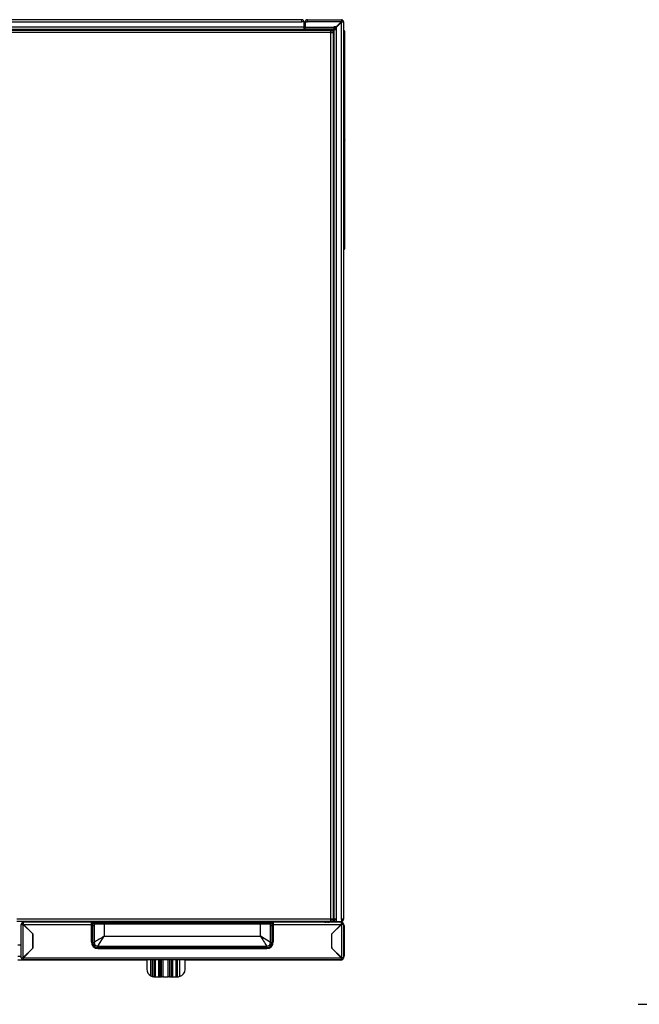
# Model space of a CAD drawing. Header units: millimetres. Extents: x 0 to 287, y 0 to 200.
# Tile 5 of 45: x 65 to 97, y 44 to 95. Entities that reach past the tile are written whole.
import ezdxf

# ---------------------------------------------------------------- set-up
doc = ezdxf.new("R2010")
doc.units = ezdxf.units.MM
for name, color, linetype in [('134.126_BW4_CTM-', 7, 'Continuous'), ('Cartouche', 7, 'Continuous'), ('Standard', 7, 'Continuous')]:
    doc.layers.add(name, color=color, linetype=linetype)

# ---------------------------------------------------------------- blocks, each defined once
blk = doc.blocks.new('SE2')
at = {"layer": '134.126_BW4_CTM-', "color": 7, "linetype": 'Continuous'}
for p, q in [((79.402, 95.156), (34.762, 95.156)), ((34.762, 95.036), (79.402, 95.036)), ((79.402, 95.036), (79.402, 95.156)), ((79.522, 95.036), (79.402, 95.036)), ((79.522, 94.764), (79.522, 95.036)), ((79.582, 95.048), (79.582, 95.036)), ((79.582, 95.036), (79.702, 95.036)), ((79.582, 95.036), (79.582, 94.764)), ((79.682, 95.036), (79.682, 95.048)), ((79.702, 95.156), (79.69, 95.156)), ((79.69, 95.056), (79.702, 95.056)), ((79.702, 95.156), (81.462, 95.156)), ((79.702, 95.036), (79.702, 95.156)), ((81.452, 95.036), (79.702, 95.036)), ((81.452, 95.036), (81.192, 94.776)), ((81.202, 94.766), (81.462, 95.026)), ((81.462, 95.046), (81.452, 95.036)), ((81.462, 95.036), (81.452, 95.036)), ((81.462, 95.156), (81.462, 95.046)), ((81.462, 95.036), (81.472, 95.036)), ((81.462, 95.026), (81.472, 95.036)), ((81.462, 48.276), (81.462, 95.026)), ((81.472, 95.036), (81.582, 95.036)), ((81.582, 95.036), (81.582, 48.276)), ((79.522, 94.764), (34.642, 94.764)), ((34.642, 94.656), (79.522, 94.656)), ((64.204, 94.606), (80.917, 94.606)), ((80.917, 94.481), (64.204, 94.481)), ((79.042, 94.648), (79.042, 94.656)), ((79.042, 94.648), (79.522, 94.648)), ((79.042, 94.606), (79.042, 94.648)), ((79.522, 94.656), (79.522, 94.764)), ((79.522, 94.656), (79.574, 94.656)), ((79.522, 94.648), (79.522, 94.656)), ((79.522, 94.606), (79.522, 94.648)), ((79.582, 94.764), (81.072, 94.764)), ((79.582, 94.656), (79.582, 94.764)), ((79.582, 94.648), (79.582, 94.656)), ((81.072, 94.656), (79.582, 94.656)), ((81.054, 94.648), (79.582, 94.648)), ((79.582, 94.606), (79.582, 94.648)), ((80.917, 94.606), (81.042, 94.606)), ((80.917, 94.481), (80.917, 94.606)), ((81.042, 94.506), (80.917, 94.506)), ((80.917, 48.281), (80.917, 94.481)), ((80.917, 94.481), (81.042, 94.481)), ((80.927, 94.481), (80.952, 94.506)), ((81.054, 94.648), (81.012, 94.606)), ((81.042, 94.596), (81.074, 94.628)), ((81.042, 94.606), (81.042, 94.506)), ((81.042, 94.481), (81.042, 48.281)), ((81.062, 94.656), (81.054, 94.648)), ((81.072, 94.776), (81.072, 94.764)), ((81.192, 94.776), (81.072, 94.776)), ((81.072, 94.764), (81.072, 94.656)), ((81.072, 94.756), (81.126, 94.756)), ((81.072, 94.707), (81.127, 94.707)), ((81.082, 94.636), (81.074, 94.628)), ((81.074, 91.406), (81.074, 94.628)), ((81.082, 94.646), (81.19, 94.646)), ((81.082, 48.276), (81.082, 94.646)), ((81.127, 94.646), (81.127, 94.707)), ((81.176, 94.646), (81.176, 94.707)), ((81.19, 94.646), (81.19, 48.276)), ((81.19, 94.646), (81.202, 94.646)), ((81.202, 94.646), (81.202, 94.766)), ((81.647, 94.406), (81.647, 94.526)), ((81.597, 94.406), (81.582, 94.406)), ((81.597, 94.406), (81.647, 94.406)), ((81.597, 83.236), (81.597, 94.406)), ((81.647, 83.237), (81.647, 94.406)), ((81.074, 91.406), (81.042, 91.406)), ((81.042, 91.405), (81.057, 91.405)), ((81.057, 91.405), (81.057, 91.406)), ((81.057, 91.405), (81.082, 91.405)), ((81.082, 91.406), (81.074, 91.406)), ((81.082, 90.514), (81.042, 90.514)), ((81.042, 90.314), (81.082, 90.314)), ((81.648, 90.249), (81.647, 90.249)), ((81.647, 90.249), (81.647, 90.249)), ((81.648, 90.249), (81.647, 90.249)), ((81.648, 90.112), (81.647, 90.112)), ((81.648, 90.06), (81.647, 90.06)), ((81.648, 90.112), (81.648, 90.249)), ((81.648, 90.249), (81.648, 90.249)), ((81.648, 90.06), (81.648, 90.112)), ((81.648, 89.681), (81.648, 90.06)), ((81.042, 89.406), (81.074, 89.406)), ((81.074, 89.406), (81.082, 89.406)), ((81.074, 89.156), (81.074, 89.406)), ((81.648, 89.681), (81.647, 89.681)), ((81.648, 89.537), (81.647, 89.537)), ((81.648, 89.511), (81.647, 89.511)), ((81.648, 89.34), (81.647, 89.34)), ((81.648, 89.338), (81.647, 89.338)), ((81.648, 89.334), (81.647, 89.334)), ((81.648, 89.327), (81.647, 89.327)), ((81.648, 89.321), (81.647, 89.321)), ((81.648, 89.312), (81.647, 89.312)), ((81.648, 89.511), (81.648, 89.537)), ((81.648, 89.338), (81.648, 89.34)), ((81.648, 89.334), (81.648, 89.338)), ((81.648, 89.327), (81.648, 89.334)), ((81.648, 89.321), (81.648, 89.327)), ((81.648, 89.312), (81.648, 89.321)), ((81.648, 89.301), (81.648, 89.312)), ((81.074, 89.156), (81.042, 89.156)), ((81.057, 86.456), (81.057, 89.156)), ((81.082, 89.156), (81.074, 89.156)), ((81.648, 89.301), (81.647, 89.301)), ((81.648, 89.289), (81.647, 89.289)), ((81.648, 89.284), (81.647, 89.284)), ((81.648, 89.275), (81.647, 89.275)), ((81.648, 89.258), (81.647, 89.258)), ((81.648, 89.241), (81.647, 89.241)), ((81.648, 89.222), (81.647, 89.222)), ((81.648, 89.219), (81.647, 89.219)), ((81.648, 89.206), (81.647, 89.206)), ((81.648, 89.179), (81.647, 89.179)), ((81.648, 89.158), (81.647, 89.158)), ((81.648, 89.13), (81.647, 89.13)), ((81.648, 89.099), (81.647, 89.099)), ((81.648, 89.08), (81.647, 89.08)), ((81.648, 89.059), (81.647, 89.059)), ((81.648, 89.035), (81.647, 89.035)), ((81.648, 89.033), (81.647, 89.033)), ((81.648, 89.018), (81.647, 89.018)), ((81.648, 89), (81.647, 89)), ((81.648, 88.982), (81.647, 88.982)), ((81.648, 88.966), (81.647, 88.966)), ((81.648, 88.954), (81.647, 88.954)), ((81.648, 88.944), (81.647, 88.944)), ((81.648, 88.932), (81.647, 88.932)), ((81.648, 88.921), (81.647, 88.921)), ((81.648, 88.911), (81.647, 88.911)), ((81.648, 88.904), (81.647, 88.904)), ((81.648, 88.899), (81.647, 88.899)), ((81.648, 88.892), (81.647, 88.892)), ((81.648, 88.887), (81.647, 88.887)), ((81.647, 88.886), (81.647, 88.885)), ((81.648, 88.886), (81.647, 88.886)), ((81.648, 88.885), (81.647, 88.885)), ((81.648, 88.843), (81.647, 88.843)), ((81.648, 88.83), (81.647, 88.83)), ((81.648, 89.289), (81.648, 89.301)), ((81.648, 89.284), (81.648, 89.289)), ((81.648, 89.275), (81.648, 89.284)), ((81.648, 89.258), (81.648, 89.275)), ((81.648, 89.241), (81.648, 89.258)), ((81.648, 89.222), (81.648, 89.241)), ((81.648, 89.219), (81.648, 89.222)), ((81.648, 89.206), (81.648, 89.219)), ((81.648, 89.179), (81.648, 89.206)), ((81.648, 89.158), (81.648, 89.179)), ((81.648, 89.13), (81.648, 89.158)), ((81.648, 89.099), (81.648, 89.13)), ((81.648, 89.08), (81.648, 89.099)), ((81.648, 89.059), (81.648, 89.08)), ((81.648, 89.035), (81.648, 89.059)), ((81.648, 89.033), (81.648, 89.035)), ((81.648, 89.018), (81.648, 89.033)), ((81.648, 89), (81.648, 89.018)), ((81.648, 88.982), (81.648, 89)), ((81.648, 88.966), (81.648, 88.982)), ((81.648, 88.954), (81.648, 88.966)), ((81.648, 88.944), (81.648, 88.954)), ((81.648, 88.932), (81.648, 88.944)), ((81.648, 88.921), (81.648, 88.932)), ((81.648, 88.911), (81.648, 88.921)), ((81.648, 88.904), (81.648, 88.911)), ((81.648, 88.899), (81.648, 88.904)), ((81.648, 88.892), (81.648, 88.899)), ((81.648, 88.887), (81.648, 88.892)), ((81.648, 88.886), (81.648, 88.887)), ((81.648, 88.885), (81.648, 88.886)), ((81.648, 88.83), (81.648, 88.843)), ((81.648, 88.663), (81.648, 88.83)), ((81.648, 88.663), (81.647, 88.663)), ((81.648, 88.632), (81.647, 88.632)), ((81.648, 88.624), (81.647, 88.624)), ((81.648, 88.617), (81.647, 88.617)), ((81.648, 88.605), (81.647, 88.605)), ((81.648, 88.515), (81.647, 88.515)), ((81.648, 88.425), (81.647, 88.425)), ((81.648, 88.425), (81.647, 88.425)), ((81.648, 88.425), (81.647, 88.425)), ((81.648, 88.416), (81.647, 88.416)), ((81.648, 88.415), (81.647, 88.415)), ((81.648, 88.415), (81.647, 88.415)), ((81.648, 88.402), (81.647, 88.402)), ((81.648, 88.402), (81.647, 88.402)), ((81.648, 88.4), (81.647, 88.4)), ((81.648, 88.37), (81.647, 88.37)), ((81.648, 88.368), (81.647, 88.368)), ((81.648, 88.367), (81.647, 88.367)), ((81.648, 88.355), (81.647, 88.355)), ((81.648, 88.355), (81.647, 88.355)), ((81.648, 88.354), (81.647, 88.354)), ((81.648, 88.346), (81.647, 88.346)), ((81.648, 88.345), (81.647, 88.345)), ((81.648, 88.345), (81.647, 88.345)), ((81.648, 88.632), (81.648, 88.663)), ((81.648, 88.624), (81.648, 88.632)), ((81.648, 88.617), (81.648, 88.624)), ((81.648, 88.605), (81.648, 88.617)), ((81.648, 88.515), (81.648, 88.605)), ((81.648, 88.416), (81.648, 88.425)), ((81.648, 88.425), (81.648, 88.425)), ((81.648, 88.415), (81.648, 88.416)), ((81.648, 88.402), (81.648, 88.415)), ((81.648, 88.415), (81.648, 88.415)), ((81.648, 88.4), (81.648, 88.402)), ((81.648, 88.402), (81.648, 88.402)), ((81.648, 88.37), (81.648, 88.4)), ((81.648, 88.368), (81.648, 88.37)), ((81.648, 88.367), (81.648, 88.368)), ((81.648, 88.355), (81.648, 88.367)), ((81.648, 88.354), (81.648, 88.355)), ((81.648, 88.355), (81.648, 88.355)), ((81.648, 88.346), (81.648, 88.354)), ((81.648, 88.345), (81.648, 88.345)), ((81.648, 88.201), (81.647, 88.201)), ((81.648, 88.199), (81.647, 88.199)), ((81.648, 88.198), (81.647, 88.198)), ((81.648, 88.169), (81.647, 88.169)), ((81.648, 88.166), (81.647, 88.166)), ((81.648, 88.162), (81.647, 88.162)), ((81.648, 88.115), (81.647, 88.115)), ((81.648, 88.109), (81.647, 88.109)), ((81.648, 88.103), (81.647, 88.103)), ((81.648, 87.931), (81.647, 87.931)), ((81.648, 87.923), (81.647, 87.923)), ((81.648, 87.92), (81.647, 87.92)), ((81.648, 87.892), (81.647, 87.892)), ((81.648, 87.846), (81.647, 87.846)), ((81.648, 87.787), (81.647, 87.787)), ((81.648, 88.199), (81.648, 88.201)), ((81.648, 88.198), (81.648, 88.199)), ((81.648, 88.169), (81.648, 88.198)), ((81.648, 88.166), (81.648, 88.169)), ((81.648, 88.162), (81.648, 88.166)), ((81.648, 88.115), (81.648, 88.162)), ((81.648, 88.109), (81.648, 88.115)), ((81.648, 88.103), (81.648, 88.109)), ((81.648, 87.931), (81.648, 88.103)), ((81.648, 87.923), (81.648, 87.931)), ((81.648, 87.92), (81.648, 87.923)), ((81.648, 87.892), (81.648, 87.92)), ((81.648, 87.787), (81.648, 87.846)), ((81.648, 87.685), (81.647, 87.685)), ((81.648, 87.683), (81.647, 87.683)), ((81.648, 87.64), (81.647, 87.64)), ((81.648, 87.629), (81.647, 87.629)), ((81.648, 87.62), (81.647, 87.62)), ((81.648, 87.438), (81.647, 87.438)), ((81.648, 87.432), (81.647, 87.432)), ((81.648, 87.41), (81.647, 87.41)), ((81.648, 87.683), (81.648, 87.685)), ((81.648, 87.64), (81.648, 87.683)), ((81.648, 87.629), (81.648, 87.64)), ((81.648, 87.62), (81.648, 87.629)), ((81.648, 87.438), (81.648, 87.62)), ((81.648, 87.432), (81.648, 87.438)), ((81.648, 87.41), (81.648, 87.432)), ((81.648, 87.222), (81.648, 87.41)), ((81.648, 87.222), (81.647, 87.222)), ((81.648, 87.215), (81.647, 87.215)), ((81.648, 87.184), (81.647, 87.184)), ((81.648, 87.172), (81.647, 87.172)), ((81.648, 87.162), (81.647, 87.162)), ((81.648, 86.958), (81.647, 86.958)), ((81.648, 86.952), (81.647, 86.952)), ((81.648, 86.938), (81.647, 86.938)), ((81.648, 86.765), (81.647, 86.765)), ((81.648, 86.759), (81.647, 86.759)), ((81.648, 87.215), (81.648, 87.222)), ((81.648, 87.184), (81.648, 87.215)), ((81.648, 87.172), (81.648, 87.184)), ((81.648, 87.162), (81.648, 87.172)), ((81.648, 86.958), (81.648, 87.162)), ((81.648, 86.952), (81.648, 86.958)), ((81.648, 86.938), (81.648, 86.952)), ((81.648, 86.765), (81.648, 86.938)), ((81.648, 86.759), (81.648, 86.765)), ((81.648, 86.734), (81.648, 86.759)), ((81.042, 86.456), (81.074, 86.456)), ((81.074, 83.006), (81.074, 86.456)), ((81.074, 86.456), (81.082, 86.456)), ((81.648, 86.734), (81.647, 86.734)), ((81.648, 86.696), (81.647, 86.696)), ((81.648, 86.646), (81.647, 86.646)), ((81.648, 86.609), (81.647, 86.609)), ((81.648, 86.6), (81.647, 86.6)), ((81.648, 86.594), (81.647, 86.594)), ((81.648, 86.59), (81.647, 86.59)), ((81.648, 86.584), (81.647, 86.584)), ((81.648, 86.578), (81.647, 86.578)), ((81.648, 86.565), (81.647, 86.565)), ((81.648, 86.546), (81.647, 86.546)), ((81.648, 86.539), (81.647, 86.539)), ((81.648, 86.536), (81.647, 86.536)), ((81.648, 86.534), (81.647, 86.534)), ((81.648, 86.528), (81.647, 86.528)), ((81.648, 86.523), (81.647, 86.523)), ((81.648, 86.514), (81.647, 86.514)), ((81.648, 86.5), (81.647, 86.5)), ((81.648, 86.486), (81.647, 86.486)), ((81.648, 86.471), (81.647, 86.471)), ((81.648, 86.452), (81.647, 86.452)), ((81.648, 86.431), (81.647, 86.431)), ((81.648, 86.413), (81.647, 86.413)), ((81.648, 86.388), (81.647, 86.388)), ((81.648, 86.364), (81.647, 86.364)), ((81.648, 86.333), (81.647, 86.333)), ((81.648, 86.312), (81.647, 86.312)), ((81.648, 86.287), (81.647, 86.287)), ((81.648, 86.282), (81.647, 86.282)), ((81.648, 86.266), (81.647, 86.266)), ((81.648, 86.246), (81.647, 86.246)), ((81.648, 86.227), (81.647, 86.227)), ((81.648, 86.696), (81.648, 86.734)), ((81.648, 86.646), (81.648, 86.696)), ((81.648, 86.609), (81.648, 86.646)), ((81.648, 86.6), (81.648, 86.609)), ((81.648, 86.594), (81.648, 86.6)), ((81.648, 86.59), (81.648, 86.594)), ((81.648, 86.584), (81.648, 86.59)), ((81.648, 86.578), (81.648, 86.584)), ((81.648, 86.565), (81.648, 86.578)), ((81.648, 86.546), (81.648, 86.565)), ((81.648, 86.539), (81.648, 86.546)), ((81.648, 86.536), (81.648, 86.539)), ((81.648, 86.534), (81.648, 86.536)), ((81.648, 86.528), (81.648, 86.534)), ((81.648, 86.523), (81.648, 86.528)), ((81.648, 86.514), (81.648, 86.523)), ((81.648, 86.5), (81.648, 86.514)), ((81.648, 86.486), (81.648, 86.5)), ((81.648, 86.471), (81.648, 86.486)), ((81.648, 86.452), (81.648, 86.471)), ((81.648, 86.431), (81.648, 86.452)), ((81.648, 86.413), (81.648, 86.431)), ((81.648, 86.388), (81.648, 86.413)), ((81.648, 86.364), (81.648, 86.388)), ((81.648, 86.333), (81.648, 86.364)), ((81.648, 86.312), (81.648, 86.333)), ((81.648, 86.287), (81.648, 86.312)), ((81.648, 86.282), (81.648, 86.287)), ((81.648, 86.266), (81.648, 86.282)), ((81.648, 86.246), (81.648, 86.266)), ((81.648, 86.227), (81.648, 86.246)), ((81.648, 86.219), (81.648, 86.227)), ((81.648, 86.219), (81.647, 86.219)), ((81.648, 86.208), (81.647, 86.208)), ((81.648, 86.194), (81.647, 86.194)), ((81.648, 86.183), (81.647, 86.183)), ((81.648, 86.178), (81.647, 86.178)), ((81.648, 86.172), (81.647, 86.172)), ((81.648, 86.165), (81.647, 86.165)), ((81.648, 86.162), (81.647, 86.162)), ((81.648, 86.156), (81.647, 86.156)), ((81.648, 86.135), (81.647, 86.135)), ((81.648, 86.117), (81.647, 86.117)), ((81.648, 86.114), (81.647, 86.114)), ((81.648, 86.102), (81.647, 86.102)), ((81.648, 86.089), (81.647, 86.089)), ((81.648, 86.077), (81.647, 86.077)), ((81.648, 86.074), (81.647, 86.074)), ((81.648, 86.068), (81.647, 86.068)), ((81.648, 86.061), (81.647, 86.061)), ((81.648, 86.058), (81.647, 86.058)), ((81.648, 86.058), (81.647, 86.058)), ((81.648, 86.015), (81.647, 86.015)), ((81.648, 85.998), (81.647, 85.998)), ((81.648, 85.985), (81.647, 85.985)), ((81.648, 85.965), (81.647, 85.965)), ((81.648, 85.926), (81.647, 85.926)), ((81.648, 85.924), (81.647, 85.924)), ((81.648, 85.923), (81.647, 85.923)), ((81.648, 85.912), (81.647, 85.912)), ((81.648, 85.905), (81.647, 85.905)), ((81.648, 86.208), (81.648, 86.219)), ((81.648, 86.194), (81.648, 86.208)), ((81.648, 86.183), (81.648, 86.194)), ((81.648, 86.178), (81.648, 86.183)), ((81.648, 86.172), (81.648, 86.178)), ((81.648, 86.165), (81.648, 86.172)), ((81.648, 86.162), (81.648, 86.165)), ((81.648, 86.156), (81.648, 86.162)), ((81.648, 86.135), (81.648, 86.156)), ((81.648, 86.117), (81.648, 86.135)), ((81.648, 86.114), (81.648, 86.117)), ((81.648, 86.102), (81.648, 86.114)), ((81.648, 86.089), (81.648, 86.102)), ((81.648, 86.077), (81.648, 86.089)), ((81.648, 86.074), (81.648, 86.077)), ((81.648, 86.068), (81.648, 86.074)), ((81.648, 86.061), (81.648, 86.068)), ((81.648, 86.058), (81.648, 86.061)), ((81.648, 86.058), (81.648, 86.058)), ((81.648, 85.998), (81.648, 86.015)), ((81.648, 85.985), (81.648, 85.998)), ((81.648, 85.965), (81.648, 85.985)), ((81.648, 85.926), (81.648, 85.965)), ((81.648, 85.924), (81.648, 85.926)), ((81.648, 85.923), (81.648, 85.924)), ((81.648, 85.912), (81.648, 85.923)), ((81.648, 85.905), (81.648, 85.912)), ((81.648, 85.694), (81.648, 85.905)), ((81.648, 85.694), (81.647, 85.694)), ((81.648, 85.692), (81.647, 85.692)), ((81.648, 85.654), (81.647, 85.654)), ((81.648, 85.595), (81.647, 85.595)), ((81.648, 85.492), (81.647, 85.492)), ((81.648, 85.425), (81.647, 85.425)), ((81.648, 85.418), (81.647, 85.418)), ((81.648, 85.411), (81.647, 85.411)), ((81.648, 85.229), (81.647, 85.229)), ((81.648, 85.221), (81.647, 85.221)), ((81.648, 85.214), (81.647, 85.214)), ((81.648, 85.692), (81.648, 85.694)), ((81.648, 85.595), (81.648, 85.654)), ((81.648, 85.49), (81.648, 85.492)), ((81.648, 85.49), (81.648, 85.491)), ((81.648, 85.425), (81.648, 85.49)), ((81.648, 85.418), (81.648, 85.425)), ((81.648, 85.411), (81.648, 85.418)), ((81.648, 85.229), (81.648, 85.411)), ((81.648, 85.221), (81.648, 85.229)), ((81.648, 85.214), (81.648, 85.221)), ((81.648, 85.15), (81.648, 85.214)), ((81.648, 85.15), (81.647, 85.15)), ((81.648, 85.145), (81.647, 85.145)), ((81.648, 85.14), (81.647, 85.14)), ((81.648, 85.1), (81.647, 85.1)), ((81.648, 85.098), (81.647, 85.098)), ((81.648, 85.095), (81.647, 85.095)), ((81.648, 84.975), (81.647, 84.975)), ((81.648, 84.966), (81.647, 84.966)), ((81.648, 84.963), (81.647, 84.963)), ((81.648, 84.936), (81.647, 84.936)), ((81.648, 84.928), (81.647, 84.928)), ((81.648, 84.883), (81.647, 84.883)), ((81.648, 84.877), (81.647, 84.877)), ((81.648, 84.872), (81.647, 84.872)), ((81.648, 84.704), (81.647, 84.704)), ((81.648, 84.696), (81.647, 84.696)), ((81.648, 84.688), (81.647, 84.688)), ((81.648, 85.145), (81.648, 85.15)), ((81.648, 85.14), (81.648, 85.145)), ((81.648, 85.1), (81.648, 85.14)), ((81.648, 85.098), (81.648, 85.1)), ((81.648, 85.095), (81.648, 85.098)), ((81.648, 84.963), (81.648, 84.966)), ((81.648, 84.936), (81.648, 84.963)), ((81.648, 84.928), (81.648, 84.936)), ((81.648, 84.883), (81.648, 84.928)), ((81.648, 84.877), (81.648, 84.883)), ((81.648, 84.872), (81.648, 84.877)), ((81.648, 84.704), (81.648, 84.872)), ((81.648, 84.696), (81.648, 84.704)), ((81.648, 84.688), (81.648, 84.696)), ((81.648, 84.605), (81.648, 84.688)), ((81.648, 84.605), (81.647, 84.605)), ((81.648, 84.603), (81.647, 84.603)), ((81.648, 84.596), (81.647, 84.596)), ((81.648, 84.463), (81.647, 84.463)), ((81.648, 84.403), (81.647, 84.403)), ((81.648, 84.209), (81.647, 84.209)), ((81.648, 84.207), (81.647, 84.207)), ((81.648, 84.204), (81.647, 84.204)), ((81.648, 84.596), (81.648, 84.603)), ((81.648, 84.403), (81.648, 84.463)), ((81.648, 84.207), (81.648, 84.209)), ((81.648, 84.165), (81.648, 84.204)), ((81.648, 84.165), (81.647, 84.165)), ((81.648, 84.16), (81.647, 84.16)), ((81.648, 84.154), (81.647, 84.154)), ((81.648, 84.088), (81.647, 84.088)), ((81.648, 84.08), (81.647, 84.08)), ((81.648, 84.072), (81.647, 84.072)), ((81.648, 83.928), (81.647, 83.928)), ((81.648, 83.883), (81.647, 83.883)), ((81.648, 83.747), (81.647, 83.747)), ((81.648, 84.16), (81.648, 84.165)), ((81.648, 84.154), (81.648, 84.16)), ((81.648, 84.088), (81.648, 84.154)), ((81.648, 84.08), (81.648, 84.088)), ((81.648, 84.072), (81.648, 84.08)), ((81.648, 83.928), (81.648, 84.072)), ((81.648, 83.883), (81.648, 83.928)), ((81.648, 83.747), (81.648, 83.883)), ((81.597, 83.236), (81.582, 83.236)), ((81.597, 83.187), (81.582, 83.187)), ((81.042, 83.006), (81.074, 83.006)), ((81.074, 83.006), (81.082, 83.006)), ((81.074, 81.006), (81.042, 81.006)), ((81.082, 81.006), (81.074, 81.006)), ((81.074, 68.006), (81.074, 81.006)), ((81.042, 68.006), (81.074, 68.006)), ((81.042, 67.906), (81.057, 67.906)), ((81.057, 67.906), (81.057, 68.006)), ((81.057, 67.906), (81.082, 67.906)), ((81.074, 68.006), (81.082, 68.006)), ((81.074, 66.006), (81.042, 66.006)), ((81.082, 66.006), (81.074, 66.006)), ((81.074, 55.406), (81.074, 66.006)), ((81.042, 55.406), (81.074, 55.406)), ((81.042, 55.306), (81.057, 55.306)), ((81.057, 55.306), (81.057, 55.406)), ((81.057, 55.306), (81.082, 55.306)), ((81.074, 55.406), (81.082, 55.406)), ((81.082, 54.091), (81.042, 54.091)), ((81.042, 53.722), (81.082, 53.722)), ((81.074, 53.406), (81.042, 53.406)), ((81.074, 49.136), (81.074, 53.406)), ((81.082, 53.406), (81.074, 53.406)), ((81.074, 49.136), (81.042, 49.136)), ((81.082, 49.136), (81.074, 49.136)), ((64.542, 48.281), (80.917, 48.281)), ((80.917, 48.281), (81.042, 48.281)), ((80.917, 48.156), (80.917, 48.281)), ((80.917, 48.256), (81.042, 48.256)), ((81.042, 48.256), (81.042, 48.156)), ((81.19, 48.276), (81.082, 48.276)), ((81.082, 48.266), (81.185, 48.266)), ((81.202, 48.276), (81.19, 48.276)), ((81.202, 48.156), (81.202, 48.276)), ((81.582, 48.276), (81.462, 48.276)), ((81.462, 48.276), (81.462, 48.156)), ((80.917, 48.156), (64.542, 48.156)), ((64.768, 48.001), (64.866, 48.001)), ((64.768, 46.261), (64.768, 48.001)), ((64.807, 48.129), (64.807, 48.156)), ((64.807, 48.129), (64.952, 48.129)), ((64.873, 47.994), (64.866, 48.001)), ((64.88, 48.106), (64.873, 48.106)), ((64.873, 48.025), (64.873, 48.106)), ((64.873, 48.025), (64.88, 48.018)), ((64.873, 48.025), (64.88, 48.025)), ((64.873, 47.994), (64.873, 48.001)), ((64.88, 48.001), (64.873, 48.001)), ((65.368, 47.499), (64.873, 47.994)), ((64.873, 46.271), (64.873, 47.994)), ((68.423, 48.106), (64.88, 48.106)), ((64.88, 48.001), (64.88, 48.106)), ((64.88, 48.001), (65.378, 47.503)), ((64.88, 48.001), (68.423, 48.001)), ((64.952, 48.156), (64.952, 48.106)), ((65.152, 48.106), (65.152, 48.156)), ((68.423, 48.001), (68.423, 48.106)), ((77.913, 48.106), (68.423, 48.106)), ((68.448, 48.006), (68.423, 48.006)), ((68.423, 47.086), (68.423, 48.001)), ((68.423, 48.001), (68.448, 48.001)), ((68.448, 47.851), (68.423, 47.851)), ((68.448, 47.941), (68.448, 48.081)), ((68.448, 47.058), (68.448, 47.941)), ((68.458, 47.941), (68.448, 47.941)), ((68.458, 48.091), (68.493, 48.091)), ((68.458, 48.091), (68.458, 47.941)), ((68.493, 47.941), (68.458, 47.941)), ((68.458, 47.941), (68.458, 47.058)), ((68.493, 48.091), (69.093, 48.091)), ((68.493, 47.941), (68.493, 48.091)), ((68.493, 47.058), (68.493, 47.941)), ((68.493, 47.941), (68.568, 47.941)), ((68.568, 48.016), (68.568, 47.941)), ((69.093, 48.016), (68.568, 48.016)), ((68.568, 47.941), (68.568, 47.058)), ((69.093, 48.016), (69.093, 48.091)), ((69.093, 48.091), (77.243, 48.091)), ((77.243, 48.016), (69.093, 48.016)), ((69.093, 48.016), (69.093, 47.383)), ((77.243, 48.091), (77.843, 48.091)), ((77.243, 48.016), (77.243, 48.091)), ((77.243, 47.383), (77.243, 48.016)), ((77.768, 48.016), (77.243, 48.016)), ((77.768, 47.941), (77.768, 48.016)), ((77.768, 47.058), (77.768, 47.941)), ((77.768, 47.941), (77.843, 47.941)), ((77.843, 48.091), (77.843, 47.941)), ((77.843, 48.091), (77.878, 48.091)), ((77.878, 47.941), (77.843, 47.941)), ((77.843, 47.941), (77.843, 47.058)), ((77.878, 47.941), (77.878, 48.091)), ((77.878, 47.058), (77.878, 47.941)), ((77.888, 47.941), (77.878, 47.941)), ((77.888, 48.081), (77.888, 47.941)), ((77.913, 48.006), (77.888, 48.006)), ((77.888, 48.001), (77.913, 48.001)), ((77.888, 47.941), (77.888, 47.058)), ((77.913, 47.851), (77.888, 47.851)), ((77.913, 48.106), (77.913, 48.001)), ((81.456, 48.106), (77.913, 48.106)), ((77.913, 48.001), (81.456, 48.001)), ((77.913, 48.001), (77.913, 47.086)), ((80.407, 48.156), (80.407, 48.106)), ((80.607, 48.106), (80.607, 48.156)), ((80.752, 48.106), (80.752, 48.106)), ((80.802, 48.106), (80.802, 48.117)), ((80.833, 48.133), (80.852, 48.133)), ((80.852, 48.133), (81.352, 48.133)), ((80.852, 48.133), (80.852, 48.106)), ((81.042, 48.156), (80.917, 48.156)), ((80.958, 47.503), (81.456, 48.001)), ((80.968, 47.499), (81.463, 47.994)), ((81.182, 48.156), (81.202, 48.156)), ((81.202, 48.156), (81.462, 48.156)), ((81.352, 48.106), (81.352, 48.133)), ((81.352, 48.133), (81.402, 48.133)), ((81.402, 48.133), (81.402, 48.106)), ((81.456, 48.106), (81.456, 48.001)), ((81.463, 48.106), (81.456, 48.106)), ((81.456, 48.018), (81.463, 48.025)), ((81.456, 48.025), (81.463, 48.025)), ((81.456, 48.001), (81.463, 48.001)), ((81.463, 48.106), (81.463, 48.025)), ((81.463, 48.001), (81.463, 47.994)), ((81.47, 48.001), (81.463, 47.994)), ((81.463, 47.994), (81.463, 46.271)), ((81.568, 48.001), (81.47, 48.001)), ((81.568, 48.001), (81.568, 46.261)), ((81.568, 47.933), (81.602, 47.933)), ((81.602, 47.933), (81.602, 46.363)), ((65.368, 47.499), (65.368, 47.513)), ((65.368, 46.766), (65.368, 47.499)), ((65.378, 47.503), (65.378, 46.762)), ((68.768, 46.858), (69.093, 47.383)), ((69.093, 47.383), (77.243, 47.383)), ((77.768, 47.058), (77.243, 47.383)), ((80.958, 46.762), (80.958, 47.503)), ((80.968, 47.499), (80.968, 47.513)), ((80.968, 46.766), (80.968, 47.499)), ((64.585, 46.933), (64.768, 46.933)), ((65.378, 46.766), (64.873, 46.261)), ((64.873, 46.271), (65.368, 46.766)), ((65.378, 46.762), (64.878, 46.261)), ((65.368, 46.933), (65.378, 46.933)), ((68.448, 47.058), (68.458, 47.058)), ((68.493, 47.058), (68.568, 47.058)), ((68.768, 46.858), (77.568, 46.858)), ((68.768, 46.783), (68.768, 46.858)), ((77.568, 46.783), (68.768, 46.783)), ((68.768, 46.748), (77.568, 46.748)), ((68.768, 46.738), (68.768, 46.748)), ((77.568, 46.738), (68.768, 46.738)), ((77.563, 46.736), (68.773, 46.736)), ((77.568, 46.783), (77.568, 46.858)), ((77.568, 46.738), (77.568, 46.748)), ((77.768, 47.058), (77.843, 47.058)), ((77.888, 47.058), (77.878, 47.058)), ((80.958, 46.806), (80.968, 46.796)), ((80.958, 46.778), (80.968, 46.768)), ((81.463, 46.261), (80.958, 46.766)), ((81.458, 46.261), (80.958, 46.762)), ((81.463, 46.271), (80.968, 46.766)), ((64.768, 46.333), (64.585, 46.333)), ((64.768, 46.261), (64.863, 46.261)), ((64.863, 46.261), (64.873, 46.271)), ((64.873, 46.261), (64.878, 46.261)), ((64.873, 46.236), (64.873, 46.261)), ((64.878, 46.236), (64.873, 46.236)), ((64.878, 46.261), (81.458, 46.261)), ((64.878, 46.156), (64.878, 46.261)), ((64.945, 46.333), (64.935, 46.333)), ((81.401, 46.333), (81.391, 46.333)), ((81.402, 46.333), (81.402, 46.322)), ((81.458, 46.261), (81.463, 46.261)), ((81.458, 46.261), (81.458, 46.156)), ((81.463, 46.236), (81.458, 46.236)), ((81.463, 46.271), (81.473, 46.261)), ((81.463, 46.261), (81.463, 46.236)), ((81.568, 46.261), (81.473, 46.261)), ((81.602, 46.363), (81.568, 46.363)), ((81.602, 46.333), (81.602, 46.363)), ((71.317, 46.133), (64.582, 46.133)), ((64.873, 46.156), (64.878, 46.156)), ((81.458, 46.156), (64.878, 46.156)), ((71.317, 46.156), (71.317, 45.665)), ((71.521, 45.317), (71.521, 46.156)), ((71.591, 46.156), (71.591, 45.285)), ((71.683, 46.156), (71.683, 45.266)), ((71.753, 46.156), (71.753, 45.265)), ((71.921, 46.156), (71.921, 45.265)), ((71.991, 46.156), (71.991, 45.265)), ((72.083, 45.265), (72.083, 46.156)), ((72.153, 46.156), (72.153, 45.265)), ((72.421, 45.265), (72.421, 46.156)), ((72.491, 46.156), (72.491, 45.265)), ((72.583, 46.156), (72.583, 45.265)), ((72.653, 46.156), (72.653, 45.265)), ((72.821, 46.156), (72.821, 45.265)), ((72.891, 46.156), (72.891, 45.265)), ((73.012, 46.156), (73.012, 45.276)), ((73.317, 45.665), (73.317, 46.156)), ((81.402, 46.133), (73.317, 46.133)), ((81.402, 46.156), (81.402, 46.133)), ((81.458, 46.156), (81.463, 46.156)), ((71.717, 45.265), (71.753, 45.265)), ((71.753, 45.265), (71.921, 45.265)), ((71.921, 45.265), (71.991, 45.265)), ((71.991, 45.265), (72.083, 45.265)), ((72.153, 45.265), (72.083, 45.265)), ((72.153, 45.265), (72.421, 45.265)), ((72.491, 45.265), (72.421, 45.265)), ((72.491, 45.265), (72.583, 45.265)), ((72.583, 45.265), (72.653, 45.265)), ((72.653, 45.265), (72.821, 45.265)), ((72.821, 45.265), (72.891, 45.265)), ((72.891, 45.265), (72.917, 45.265))]:
    blk.add_line(p, q, dxfattribs=at)
for centre, radius, start, end in [((79.402, 95.036), 0.12, 0, 90), ((79.402, 95.036), 0.02, 0, 90), ((79.69, 95.048), 0.108, 90, 180), ((79.69, 95.048), 0.008, 90, 180), ((81.462, 95.036), 0.12, 0, 90), ((81.462, 95.036), 0.02, 0, 90), ((79.574, 94.664), 0.008, 270, 0), ((80.715, 94.721), 0.412, 358.0674, 4.9628), ((81.125, 94.705), 0.0513, 67.1747, 89.7083), ((81.151, 93.31), 1.397, 89.0012, 90.9988), ((81.126, 94.706), 0.05, 0.5, 42.9501), ((81.547, 94.526), 0.1, 0.0125, 69.4254), ((81.547, 94.526), 0.0501, 0.0307, 43.4797), ((81.61, 91.023), 3.504, 89.3879, 90.1989), ((81.611, 83.751), 0.515, 268.4542, 273.971), ((81.597, 83.237), 0.05, 270.5, 0), ((80.194, 83.212), 1.404, 359.0012, 0.9988), ((80.827, 48.333), 0.2, 337.3563, 344.9299), ((81.202, 48.276), 0.12, 180, 184.7802), ((81.202, 48.276), 0.12, 184.7802, 270), ((81.182, 48.256), 0.1, 180, 270), ((81.202, 48.276), 0.02, 180, 210), ((81.202, 48.276), 0.02, 210, 270), ((81.462, 48.276), 0.02, 270, 0), ((81.462, 48.276), 0.12, 270, 0), ((64.873, 48.001), 0.105, 90, 180), ((64.873, 48), 0.025, 90, 178.8538), ((68.458, 48.081), 0.01, 90, 180), ((68.493, 48.016), 0.075, 0, 90), ((77.843, 48.016), 0.075, 90, 180), ((77.878, 48.081), 0.01, 0, 90), ((80.607, 48.231), 0.125, 270, 323.1301), ((80.747, 48.256), 0.15, 270, 318.1897), ((80.827, 48.333), 0.2, 271.6543, 297.7485), ((81.402, 47.933), 0.2, 0, 90), ((81.402, 47.933), 0.1, 42.8436, 57.8639), ((81.463, 48.001), 0.105, 0, 90), ((81.463, 48), 0.025, 1.1462, 90), ((230.311, -213.631), 306.79, 121.70182, 121.81714), ((338.258, 208.601), 306.789, 211.70182, 211.81714), ((68.773, 47.086), 0.35, 180, 270), ((68.768, 47.058), 0.32, 180, 270), ((68.768, 47.058), 0.31, 180, 270), ((68.768, 47.058), 0.275, 180, 270), ((68.768, 47.058), 0.2, 180, 270), ((77.563, 47.086), 0.35, 270, 0), ((77.568, 47.058), 0.31, 270, 0), ((77.568, 47.058), 0.275, 270, 0), ((77.568, 47.058), 0.2, 270, 0), ((77.568, 47.058), 0.32, 270, 0), ((64.873, 46.261), 0.105, 179.986, 270), ((64.873, 46.261), 0.025, 179.9412, 270), ((81.402, 46.333), 0.2, 270, 0), ((81.402, 46.333), 0.1, 307.2394, 314.2408), ((81.463, 46.261), 0.025, 270, 0.0588), ((81.463, 46.261), 0.105, 270, 0.014), ((71.717, 45.665), 0.4, 180, 240.51), ((71.717, 45.665), 0.4, 240.51, 251.6093), ((71.717, 45.665), 0.4, 251.6093, 265.0123), ((71.718, 45.665), 0.401, 265.0165, 269.9958), ((72.917, 45.665), 0.4, 270, 283.6672), ((72.917, 45.665), 0.4, 283.6672, 0)]:
    blk.add_arc(centre, radius, start, end, dxfattribs=at)
blk.add_open_spline([(81.597, 94.406), (81.597, 94.43), (81.597, 94.453), (81.597, 94.477), (81.597, 94.501), (81.597, 94.526)], degree=5, dxfattribs=at)

msp = doc.modelspace()

# ---------------------------------------------------------------- linework, layer by layer
at = {"layer": 'Cartouche', "color": 7, "linetype": 'Continuous'}
msp.add_line((96.943, 43.8323), (150.575, 43.8323), dxfattribs=at)

# ---------------------------------------------------------------- block references
at = {"layer": 'Standard'}
msp.add_blockref('SE2', (0, 0), dxfattribs=at)

doc.saveas('drawing.dxf')
